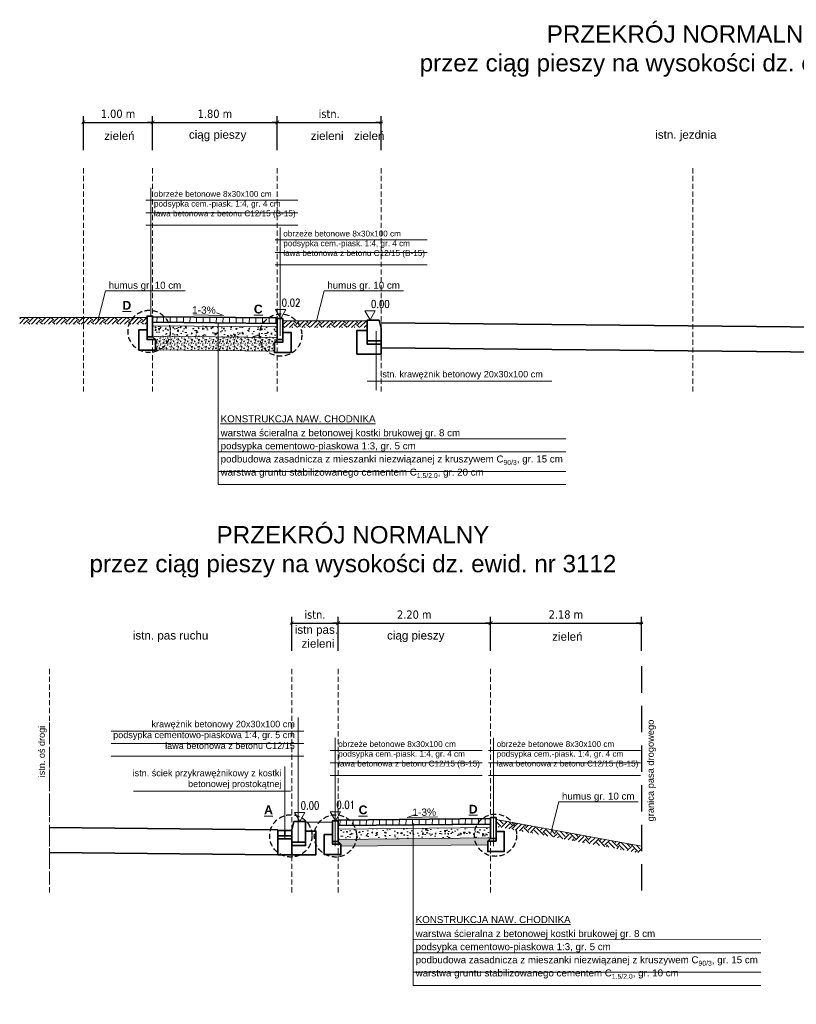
# Model space of a CAD drawing. Header units: metres. Extents: x -2945 to 3208, y -8835 to 1108.
# Tile 1 of 3: x -2945 to -1823, y -8820 to -7399. Entities that reach past the tile are written whole.
import ezdxf
from ezdxf.enums import TextEntityAlignment as Align

# ---------------------------------------------------------------- set-up
doc = ezdxf.new("R2010")
doc.units = ezdxf.units.M
for name, pattern in [('ACAD_ISO10W100', [18.5, 12, -3, 0.5, -3]), ('DASHED', [19.05, 12.7, -6.35]), ('DASHED2', [0.375, 0.25, -0.125]), ('DASHEDX2', [38.1, 25.4, -12.7])]:
    doc.linetypes.add(name, pattern=pattern)
for name, color, linetype, lineweight in [('DR_konstrukcja', 7, 'Continuous', 5), ('DR_kreskowanie', 7, 'Continuous', 5), ('DR_opis', 7, 'Continuous', 13), ('DR_przekroj', 7, 'Continuous', 35), ('DR_symbole', 7, 'Continuous', 18), ('DR_wymiar', 7, 'Continuous', 13), ('os', 7, 'ACAD_ISO10W100', 18)]:
    doc.layers.add(name, color=color, linetype=linetype, lineweight=lineweight)
doc.styles.add('simplex', font='simplex.shx', dxfattribs={"width": 0.8})
doc.styles.get("Standard").update_dxf_attribs({"font": 'arial.ttf'})
doc.styles.add('STYLE1', font='arial.ttf')
doc.styles.add('Tahoma', font='tahoma.ttf')
doc.dimstyles.new('PN - wymiar', dxfattribs={"dimtxt": 12, "dimasz": 13, "dimexe": 9, "dimexo": 0.0625, "dimgap": 6, "dimtad": 1, "dimlfac": 0.01, "dimzin": 0, "dimdsep": 46, "dimtxsty": 'Tahoma', "dimblk": 'ARCHTICK', "dimcen": 0.1, "dimdle": 2, "dimclrt": 256, "dimazin": 0, "dimtfac": 1, "dimtofl": 0, "dimtmove": 0, "dimatfit": 3, "dimldrblk": 'OBLIQUE', "dimfxl": 40, "dimfxlon": 1, "dimtolj": 1, "dimtzin": 0, "dimarcsym": 0})

# ---------------------------------------------------------------- blocks, each defined once
blk = doc.blocks.new('_ARCHTICK')
at = {"color": 0, "linetype": 'ByBlock', "lineweight": -2}
blk.add_line((0, 0), (-1, 0), dxfattribs=at)
blk.add_solid([(0.4, 0.31), (0.31, 0.4), (-0.31, -0.4), (-0.4, -0.31)], dxfattribs=at)
blk = doc.blocks.new('*D23')
at = {"layer": 'Defpoints', "color": 0}
for p in [(-2484.9, -8269.9), (-2551.9, -8334.1), (-2484.9, -8334.1)]:
    blk.add_point(p, dxfattribs=at)
at = {"layer": 'DR_wymiar', "color": 0, "lineweight": -2}
for p, q in [((-2553.9, -8269.9), (-2482.9, -8269.9)), ((-2551.9, -8309.9), (-2551.9, -8260.9)), ((-2484.9, -8309.9), (-2484.9, -8260.9))]:
    blk.add_line(p, q, dxfattribs=at)
at = {"layer": 'DR_wymiar', "color": 0, "linetype": 'ByBlock', "lineweight": -2, "xscale": 7.5, "yscale": 7.5, "zscale": 7.5, "rotation": 180}
blk.add_blockref('_ARCHTICK', (-2551.9, -8269.9), dxfattribs=at)
at = {"layer": 'DR_wymiar', "color": 0, "linetype": 'ByBlock', "lineweight": -2, "xscale": 7.5, "yscale": 7.5, "zscale": 7.5}
blk.add_blockref('_ARCHTICK', (-2484.9, -8269.9), dxfattribs=at)
at = {"layer": 'DR_wymiar', "insert": (-2518.4, -8257.8), "char_height": 12, "attachment_point": 5, "style": 'Tahoma'}
blk.add_mtext('\\A1;\\A1;istn.', dxfattribs=at)
blk = doc.blocks.new('_OBLIQUE')
at = {"color": 0, "linetype": 'ByBlock'}
blk.add_line((-0.5, -0.5), (0.5, 0.5), dxfattribs=at)
blk = doc.blocks.new('*D24')
at = {"layer": 'Defpoints', "color": 0}
for p in [(-2264.9, -8269.9), (-2484.9, -8334.1), (-2264.9, -8658.5)]:
    blk.add_point(p, dxfattribs=at)
at = {"layer": 'DR_wymiar', "color": 0, "lineweight": -2}
for p, q in [((-2486.9, -8269.9), (-2262.9, -8269.9)), ((-2484.9, -8309.9), (-2484.9, -8260.9)), ((-2264.9, -8309.9), (-2264.9, -8260.9))]:
    blk.add_line(p, q, dxfattribs=at)
at = {"layer": 'DR_wymiar', "color": 0, "linetype": 'ByBlock', "lineweight": -2, "xscale": 7.5, "yscale": 7.5, "zscale": 7.5, "rotation": 180}
blk.add_blockref('_ARCHTICK', (-2484.9, -8269.9), dxfattribs=at)
at = {"layer": 'DR_wymiar', "color": 0, "linetype": 'ByBlock', "lineweight": -2, "xscale": 7.5, "yscale": 7.5, "zscale": 7.5}
blk.add_blockref('_ARCHTICK', (-2264.9, -8269.9), dxfattribs=at)
at = {"layer": 'DR_wymiar', "insert": (-2374.9, -8257.7), "char_height": 12, "attachment_point": 5, "style": 'Tahoma'}
blk.add_mtext('\\A1;2.20 m', dxfattribs=at)
blk = doc.blocks.new('*D25')
at = {"layer": 'Defpoints', "color": 0}
for p in [(-2046.9, -8269.9), (-2264.9, -8334.1), (-2046.9, -8332.2)]:
    blk.add_point(p, dxfattribs=at)
at = {"layer": 'DR_wymiar', "color": 0, "lineweight": -2}
for p, q in [((-2266.9, -8269.9), (-2044.9, -8269.9)), ((-2264.9, -8309.9), (-2264.9, -8260.9)), ((-2046.9, -8309.9), (-2046.9, -8260.9))]:
    blk.add_line(p, q, dxfattribs=at)
at = {"layer": 'DR_wymiar', "color": 0, "linetype": 'ByBlock', "lineweight": -2, "xscale": 7.5, "yscale": 7.5, "zscale": 7.5, "rotation": 180}
blk.add_blockref('_ARCHTICK', (-2264.9, -8269.9), dxfattribs=at)
at = {"layer": 'DR_wymiar', "color": 0, "linetype": 'ByBlock', "lineweight": -2, "xscale": 7.5, "yscale": 7.5, "zscale": 7.5}
blk.add_blockref('_ARCHTICK', (-2046.9, -8269.9), dxfattribs=at)
at = {"layer": 'DR_wymiar', "insert": (-2155.9, -8257.6), "char_height": 12, "attachment_point": 5, "style": 'Tahoma'}
blk.add_mtext('\\A1;2.18 m', dxfattribs=at)
blk = doc.blocks.new('*D38')
at = {"layer": 'Defpoints', "color": 0}
for p in [(-2422.8, -7547.1), (-2572.8, -7611.2), (-2422.8, -7611.2)]:
    blk.add_point(p, dxfattribs=at)
at = {"layer": 'DR_wymiar', "color": 0, "lineweight": -2}
for p, q in [((-2572.8, -7587.1), (-2572.8, -7538.1)), ((-2422.8, -7587.1), (-2422.8, -7538.1)), ((-2574.8, -7547.1), (-2420.8, -7547.1))]:
    blk.add_line(p, q, dxfattribs=at)
at = {"layer": 'DR_wymiar', "color": 0, "linetype": 'ByBlock', "lineweight": -2, "xscale": 7.5, "yscale": 7.5, "zscale": 7.5, "rotation": 180}
blk.add_blockref('_ARCHTICK', (-2572.8, -7547.1), dxfattribs=at)
at = {"layer": 'DR_wymiar', "color": 0, "linetype": 'ByBlock', "lineweight": -2, "xscale": 7.5, "yscale": 7.5, "zscale": 7.5}
blk.add_blockref('_ARCHTICK', (-2422.8, -7547.1), dxfattribs=at)
at = {"layer": 'DR_wymiar', "insert": (-2497.8, -7534.9), "char_height": 12, "attachment_point": 5, "style": 'Tahoma'}
blk.add_mtext('\\A1;\\A1;istn.', dxfattribs=at)
blk = doc.blocks.new('*D39')
at = {"layer": 'Defpoints', "color": 0}
for p in [(-2752.8, -7547.1), (-2852.8, -7611.2), (-2752.8, -7611.2)]:
    blk.add_point(p, dxfattribs=at)
at = {"layer": 'DR_wymiar', "color": 0, "lineweight": -2}
for p, q in [((-2852.8, -7587.1), (-2852.8, -7538.1)), ((-2752.8, -7587.1), (-2752.8, -7538.1)), ((-2854.8, -7547.1), (-2750.8, -7547.1))]:
    blk.add_line(p, q, dxfattribs=at)
at = {"layer": 'DR_wymiar', "color": 0, "linetype": 'ByBlock', "lineweight": -2, "xscale": 7.5, "yscale": 7.5, "zscale": 7.5, "rotation": 180}
blk.add_blockref('_ARCHTICK', (-2852.8, -7547.1), dxfattribs=at)
at = {"layer": 'DR_wymiar', "color": 0, "linetype": 'ByBlock', "lineweight": -2, "xscale": 7.5, "yscale": 7.5, "zscale": 7.5}
blk.add_blockref('_ARCHTICK', (-2752.8, -7547.1), dxfattribs=at)
at = {"layer": 'DR_wymiar', "insert": (-2802.8, -7534.8), "char_height": 12, "attachment_point": 5, "style": 'Tahoma'}
blk.add_mtext('\\A1;1.00 m', dxfattribs=at)
blk = doc.blocks.new('*D40')
at = {"layer": 'Defpoints', "color": 0}
for p in [(-2572.8, -7547.1), (-2752.8, -7611.2), (-2572.8, -7611.2)]:
    blk.add_point(p, dxfattribs=at)
at = {"layer": 'DR_wymiar', "color": 0, "lineweight": -2}
for p, q in [((-2752.8, -7587.1), (-2752.8, -7538.1)), ((-2572.8, -7587.1), (-2572.8, -7538.1)), ((-2754.8, -7547.1), (-2570.8, -7547.1))]:
    blk.add_line(p, q, dxfattribs=at)
at = {"layer": 'DR_wymiar', "color": 0, "linetype": 'ByBlock', "lineweight": -2, "xscale": 7.5, "yscale": 7.5, "zscale": 7.5, "rotation": 180}
blk.add_blockref('_ARCHTICK', (-2752.8, -7547.1), dxfattribs=at)
at = {"layer": 'DR_wymiar', "color": 0, "linetype": 'ByBlock', "lineweight": -2, "xscale": 7.5, "yscale": 7.5, "zscale": 7.5}
blk.add_blockref('_ARCHTICK', (-2572.8, -7547.1), dxfattribs=at)
at = {"layer": 'DR_wymiar', "insert": (-2662.8, -7534.8), "char_height": 12, "attachment_point": 5, "style": 'Tahoma'}
blk.add_mtext('\\A1;1.80 m', dxfattribs=at)

msp = doc.modelspace()

# ---------------------------------------------------------------- hatches: boundary and pattern name
at = {"layer": 'DR_konstrukcja', "transparency": 33554687}
h = msp.add_hatch(dxfattribs=at)
h.set_pattern_fill('CONCRE', scale=0.4, style=0)
h.set_pattern_definition([(0, (0, 0), (10.16, 10.16), [1.27, -8.89]), (90, (0, 0), (-10.16, 10.16), [1.27, -8.89]), (135, (1.27, 0), (-10.16, 1e-15), [1.796051, -12.572359]), (0, (1.2, 5.715), (10.16, 10.16), [1.27, -8.89]), (45, (1.905, 5.08), (1e-15, 10.16), [0.898025, -13.470384]), (135, (1.905, 5.08), (-10.16, 1e-15), [0.898025, -13.470384]), (0, (5.08, 8.255), (10.16, 10.16), [1.796051, -8.363949]), (45, (5.08, 8.255), (1e-15, 10.16), [1.27, -13.09841]), (135, (6.876, 8.255), (-10.16, 1e-15), [1.27, -13.09841]), (90, (6.985, 2.54), (-10.16, 10.16), [1.27, -8.89]), (45, (6.985, 2.54), (1e-15, 10.16), [0.898025, -13.470384]), (135, (7.62, 3.175), (-10.16, 1e-15), [0.898025, -13.470384]), (0, (1.27, 2.54), (10.16, 10.16), [0.635, -8.509]), (0, (8.89, 5.08), (10.16, 10.16), [0.635, -8.509]), (90, (5.715, 6.35), (-10.16, 10.16), [0.635, -8.509]), (135, (6.985, 0.635), (-10.16, 1e-15), [0.898025, -13.470384]), (135, (2.54, 7.62), (-10.16, 1e-15), [0.898025, -13.470384]), (45, (4.7625, 3.334), (1e-15, 10.16), [0.898025, -13.470384]), (90, (3.493, 1.27), (-10.16, 10.16), [0.15875, -10.00125]), (90, (3.969, 5.556), (-10.16, 10.16), [0.15875, -10.00125]), (90, (8.731, 7.303), (-10.16, 10.16), [0.15875, -10.00125]), (90, (8.89, 1.905), (-10.16, 10.16), [0.15875, -10.00125])])
h.paths.add_polyline_path([(-2595.521, -7867.173), (-2576.805, -7867.36), (-2576.805, -7864.39), (-2572.805, -7860.39), (-2572.805, -7857.399), (-2598.285, -7857.144, 0.0858399)])
h.paths.add_polyline_path([(-2598.285, -7857.144), (-2658.351, -7856.544), (-2658.351, -7866.544), (-2595.521, -7867.173, -0.0858399)])
h.paths.add_polyline_path([(-2732.498, -7865.803), (-2658.351, -7866.544), (-2658.351, -7856.544), (-2728.157, -7855.846, -0.08969817)])
h.paths.add_polyline_path([(-2752.805, -7855.599), (-2752.805, -7856.598), (-2748.805, -7860.598), (-2748.805, -7865.64), (-2732.498, -7865.803, 0.08969817), (-2728.157, -7855.846)])
h.paths.add_polyline_path([(-2595.521, -7867.173, 0.10474532), (-2587.878, -7877.25), (-2576.805, -7877.36), (-2576.805, -7867.36)])
h.paths.add_polyline_path([(-2658.351, -7866.544), (-2658.351, -7876.545), (-2587.878, -7877.25, -0.10474532), (-2595.521, -7867.173)])
h.paths.add_polyline_path([(-2732.498, -7865.803, -0.12233478), (-2743.39, -7875.694), (-2658.351, -7876.545), (-2658.351, -7866.544)])
h.paths.add_polyline_path([(-2748.805, -7865.64), (-2748.805, -7875.64), (-2743.39, -7875.694, 0.12233478), (-2732.498, -7865.803)])
h = msp.add_hatch(dxfattribs=at)
h.set_pattern_fill('CONCRE', scale=0.4, style=0)
h.set_pattern_definition([(180, (-30669.026, -3458.075), (-10.16, -10.16), [1.27, -8.89]), (270, (-30669.026, -3458.075), (10.16, -10.16), [1.27, -8.89]), (315, (-30670.2956, -3458.075), (10.1599999, -3e-15), [1.7960512, -12.572359]), (180, (-30670.226, -3463.79), (-10.16, -10.16), [1.27, -8.89]), (225, (-30670.9306, -3463.155), (-3e-15, -10.1599999), [0.8980252, -13.470384]), (315, (-30670.9306, -3463.155), (10.1599999, -3e-15), [0.8980252, -13.470384]), (180, (-30674.106, -3466.33), (-10.16, -10.16), [1.7960512, -8.3639487]), (225, (-30674.1056, -3466.33), (-3e-15, -10.1599999), [1.27, -13.09841]), (315, (-30675.9016, -3466.33), (10.1599999, -3e-15), [1.27, -13.09841]), (270, (-30676.011, -3460.615), (10.16, -10.16), [1.27, -8.89]), (225, (-30676.0106, -3460.615), (-3e-15, -10.1599999), [0.8980252, -13.470384]), (315, (-30676.6456, -3461.25), (10.1599999, -3e-15), [0.8980252, -13.470384]), (180, (-30670.296, -3460.615), (-10.16, -10.16), [0.635, -8.509]), (180, (-30677.916, -3463.155), (-10.16, -10.16), [0.635, -8.509]), (270, (-30674.741, -3464.425), (10.16, -10.16), [0.635, -8.509]), (315, (-30676.0106, -3458.71), (10.1599999, -3e-15), [0.8980252, -13.470384]), (315, (-30671.5656, -3465.695), (10.1599999, -3e-15), [0.8980252, -13.470384]), (225, (-30673.788, -3461.409), (-3e-15, -10.1599999), [0.8980252, -13.470384]), (270, (-30672.518, -3459.345), (10.16, -10.16), [0.15875, -10.00125]), (270, (-30672.994, -3463.631), (10.16, -10.16), [0.15875, -10.00125]), (270, (-30677.757, -3465.378), (10.16, -10.16), [0.15875, -10.00125]), (270, (-30677.916, -3459.98), (10.16, -10.16), [0.15875, -10.00125])])
h.paths.add_polyline_path([(-2268.856, -8584.618), (-2264.856, -8580.618), (-2264.856, -8579.92), (-2287.869, -8580.15, 0.08633401), (-2284.698, -8590.119), (-2268.856, -8589.96)])
h.paths.add_polyline_path([(-2287.869, -8580.15), (-2376.668, -8581.038), (-2376.668, -8591.038), (-2284.698, -8590.119, -0.08633401)])
h.paths.add_polyline_path([(-2458.627, -8581.858, -0.08768946), (-2462.111, -8591.893), (-2376.668, -8591.038), (-2376.668, -8581.038)])
h.paths.add_polyline_path([(-2462.111, -8591.893, 0.08768946), (-2458.627, -8581.858), (-2484.856, -8582.12), (-2484.856, -8585.111), (-2480.856, -8589.111), (-2480.856, -8592.08)])
at = {"layer": 'DR_kreskowanie', "transparency": 33554687}
h = msp.add_hatch(dxfattribs=at)
h.set_pattern_fill('LINE', scale=3, angle=91, style=0)
h.set_pattern_definition([(89, (-279.01, 905.946), (-9.523549, 0.166234), [])])
h.paths.add_polyline_path([(-2649.31, -7828.633), (-2572.805, -7829.398), (-2572.805, -7830.39), (-2572.805, -7837.398), (-2648.64, -7836.64)])
h.paths.add_polyline_path([(-2649.31, -7828.633), (-2648.64, -7836.64), (-2752.805, -7835.598), (-2752.805, -7827.598)])
h = msp.add_hatch(dxfattribs=at)
h.set_pattern_fill('AR-CONC', scale=0.1, angle=356, style=0)
h.set_pattern_definition([(234, (-287.156, 860.96), (-18.285273, 0.31917), [1.905, -20.955]), (179, (-287.156, 860.96), (4.848502, -18.8133), [1.524, -16.76406]), (284.45144, (-288.68, 860.986), (-13.43677, -18.494128), [1.619, -17.809024]), (230.1842, (-286.801, 855.892), (-27.335143, 2.30304), [2.8575, -31.4325]), (280.63556, (-289.08, 856.084), (-21.956626, -26.33839), [2.4285, -26.71356]), (175.18415, (-286.8, 855.892), (-21.956626, -26.33839), [2.286, -25.14597]), (205, (-289.424, 856.982), (-15.837873, 9.144), [1.905, -20.955]), (150, (-289.424, 856.982), (-4.880318, -18.80504), [1.524, -16.764]), (255.45145, (-290.743, 857.744), (-20.71819, -9.66104), [1.619, -17.808994]), (221.5, (-287.1555, 860.9596), (0.281718, -8.4564517), [0, -16.5608, 0, -17.018, 0, -16.8275]), (191.5, (-287.1555, 860.96), (-5.966865, -10.459764), [0, -9.7028, 0, -16.1798, 0, -6.4135]), (151.5, (-281.505, 861.355), (-13.565992, -0.3743533), [0, -6.35, 0, -19.812, 0, -26.289]), (141.5, (-278.971, 861.532), (-14.599468, -3.569752), [0, -8.255, 0, -13.1572, 0, -18.669])])
h.paths.add_polyline_path([(-2598.285, -7857.144), (-2572.805, -7857.399), (-2572.805, -7842.398), (-2595.971, -7842.167, 0.12612463)])
h.paths.add_polyline_path([(-2595.971, -7842.167), (-2658.352, -7841.543), (-2658.351, -7856.544), (-2598.285, -7857.144, -0.12612463)])
h.paths.add_polyline_path([(-2727.337, -7848.822, -0.05811979), (-2728.157, -7855.846), (-2658.351, -7856.544), (-2658.352, -7841.543), (-2728.399, -7840.843, -0.0662353)])
h.paths.add_polyline_path([(-2728.157, -7855.846, 0.05811979), (-2727.337, -7848.822, 0.0662353), (-2728.399, -7840.843), (-2752.805, -7840.598), (-2752.805, -7855.599)])
h = msp.add_hatch(dxfattribs=at)
h.set_pattern_fill('LINE', scale=3, angle=89, style=0)
h.set_pattern_definition([(89, (70.998, 181.226), (-9.523549, 0.166234), [])])
h.paths.add_polyline_path([(-2408.352, -8553.353), (-2484.856, -8554.118), (-2484.856, -8555.111), (-2484.856, -8562.119), (-2409.021, -8561.36)])
h.paths.add_polyline_path([(-2408.352, -8553.353), (-2409.021, -8561.36), (-2264.856, -8559.919), (-2264.856, -8551.918)])
h = msp.add_hatch(dxfattribs=at)
h.set_pattern_fill('AR-CONC', scale=0.1, angle=184, style=0)
h.set_pattern_definition([(234, (71, 0), (-18.285273, 0.31917), [1.905, -20.955]), (179, (71, 0), (4.848502, -18.8133), [1.524, -16.76406]), (284.45144, (69.477, 0.027), (-13.43677, -18.494128), [1.619, -17.809024]), (230.1842, (71.355, -5.068), (-27.335143, 2.30304), [2.8575, -31.4325]), (280.63556, (69.077, -4.876), (-21.956626, -26.33839), [2.4285, -26.71356]), (175.18415, (71.355, -5.068), (-21.956626, -26.33839), [2.286, -25.14597]), (205, (68.732, -3.978), (-15.837873, 9.144), [1.905, -20.955]), (150, (68.732, -3.978), (-4.880318, -18.80504), [1.524, -16.764]), (255.45145, (67.413, -3.216), (-20.71819, -9.66104), [1.619, -17.808994]), (221.5, (71.0004, 0), (0.281718, -8.4564517), [0, -16.5608, 0, -17.018, 0, -16.8275]), (191.5, (71, 0), (-5.966865, -10.459764), [0, -9.7028, 0, -16.1798, 0, -6.4135]), (151.5, (76.651, 0.395), (-13.565992, -0.3743533), [0, -6.35, 0, -19.812, 0, -26.289]), (141.5, (79.185, 0.572), (-14.599468, -3.569752), [0, -8.255, 0, -13.1572, 0, -18.669])])
h.paths.add_polyline_path([(-2409.44, -8566.365), (-2484.856, -8567.119), (-2484.856, -8577.12), (-2410.277, -8576.374)])
h.paths.add_polyline_path([(-2264.856, -8564.919), (-2409.44, -8566.365), (-2410.277, -8576.374), (-2264.856, -8574.92)])
h.paths.add_polyline_path([(-2264.856, -8579.92), (-2264.856, -8574.92), (-2288.138, -8575.152, 0.04106754), (-2287.869, -8580.15)])
h.paths.add_polyline_path([(-2287.869, -8580.15, -0.04106754), (-2288.138, -8575.152), (-2376.668, -8576.038), (-2376.668, -8581.038)])
h.paths.add_polyline_path([(-2376.668, -8581.038), (-2376.668, -8576.038), (-2458.242, -8576.853, -0.00136447), (-2458.241, -8577.02, -0.03981737), (-2458.627, -8581.858)])
h.paths.add_polyline_path([(-2484.856, -8582.12), (-2458.627, -8581.858, 0.03981737), (-2458.241, -8577.02, 0.00136447), (-2458.242, -8576.853), (-2484.856, -8577.12)])
at = {"layer": 'DR_przekroj', "lineweight": 13, "transparency": 33554687}
h = msp.add_hatch(dxfattribs=at)
h.set_pattern_fill('EARTH', color=251, scale=2, angle=135, style=0)
h.set_pattern_definition([(45, (-13988.215, -10104.783), (4e-15, 17.960512), [12.7, -12.7]), (45, (-13991.582, -10101.415), (4e-15, 17.960512), [12.7, -12.7]), (45, (-13994.95, -10098.048), (4e-15, 17.960512), [12.7, -12.7]), (135, (-13994.95, -10095.803), (-17.960512, 4e-15), [12.7, -12.7]), (135, (-13991.582, -10092.435), (-17.960512, 4e-15), [12.7, -12.7]), (135, (-13988.215, -10089.068), (-17.960512, 4e-15), [12.7, -12.7])])
h.paths.add_polyline_path([(-2852.794, -7838.598), (-2944.805, -7838.598), (-2944.805, -7828.598), (-2852.794, -7828.598)])
h = msp.add_hatch(dxfattribs=at)
h.set_pattern_fill('EARTH', color=256, scale=2, angle=135, style=0)
h.set_pattern_definition([(45, (-13896.215, -10104.783), (4e-15, 17.960512), [12.7, -12.7]), (45, (-13899.582, -10101.415), (4e-15, 17.960512), [12.7, -12.7]), (45, (-13902.95, -10098.048), (4e-15, 17.960512), [12.7, -12.7]), (135, (-13902.95, -10095.803), (-17.960512, 4e-15), [12.7, -12.7]), (135, (-13899.582, -10092.435), (-17.960512, 4e-15), [12.7, -12.7]), (135, (-13896.215, -10089.068), (-17.960512, 4e-15), [12.7, -12.7])])
h.paths.add_polyline_path([(-2760.794, -7838.598), (-2852.805, -7838.598), (-2852.805, -7828.598), (-2760.794, -7828.598)])
h = msp.add_hatch(dxfattribs=at)
h.set_pattern_fill('EARTH', color=256, scale=2, angle=135, style=0)
h.set_pattern_definition([(45, (-14698.614, -10108.575), (4e-15, 17.960512), [12.7, -12.7]), (45, (-14701.982, -10105.208), (4e-15, 17.960512), [12.7, -12.7]), (45, (-14705.349, -10101.84), (4e-15, 17.960512), [12.7, -12.7]), (135, (-14705.349, -10099.595), (-17.960512, 4e-15), [12.7, -12.7]), (135, (-14701.982, -10096.227), (-17.960512, 4e-15), [12.7, -12.7]), (135, (-14698.614, -10092.86), (-17.960512, 4e-15), [12.7, -12.7])])
h.paths.add_polyline_path([(-2564.805, -7843.39), (-2442.805, -7843.39), (-2442.805, -7833.39), (-2564.805, -7833.39)])
h = msp.add_hatch(dxfattribs=at)
h.set_pattern_fill('EARTH', color=256, scale=2, angle=135, style=0)
h.set_pattern_definition([(45, (-14168.998, -11787.025), (4e-15, 17.960512), [12.7, -12.7]), (45, (-14172.366, -11783.658), (4e-15, 17.960512), [12.7, -12.7]), (45, (-14175.734, -11780.29), (4e-15, 17.960512), [12.7, -12.7]), (135, (-14175.734, -11778.045), (-17.960512, 4e-15), [12.7, -12.7]), (135, (-14172.366, -11774.677), (-17.960512, 4e-15), [12.7, -12.7]), (135, (-14168.998, -11771.31), (-17.960512, 4e-15), [12.7, -12.7])])
h.paths.add_polyline_path([(-2256.856, -8563.553), (-2046.856, -8602.085), (-2046.856, -8591.918), (-2256.856, -8553.386)])

# ---------------------------------------------------------------- linework, layer by layer
at = {"layer": 'DR_kreskowanie', "color": 251, "transparency": 33554687}
msp.add_line((-2852.805, -7828.598), (-2944.805, -7828.598), dxfattribs=at)
at = {"layer": 'DR_kreskowanie', "transparency": 33554687}
for p, q in [((-2760.805, -7828.598), (-2852.805, -7828.598)), ((-2564.805, -7833.39), (-2442.805, -7833.39))]:
    msp.add_line(p, q, dxfattribs=at)
at = {"layer": 'DR_kreskowanie', "color": 7}
for points in [[(-2572.805, -7842.398), (-2752.805, -7840.598)], [(-2572.855, -7857.399), (-2752.855, -7855.599)], [(-2576.905, -7877.359), (-2748.905, -7875.639)], [(-2484.856, -8567.119), (-2264.856, -8564.919)], [(-2484.806, -8582.119), (-2264.806, -8579.919)], [(-2480.856, -8592.08), (-2268.856, -8589.96)]]:
    msp.add_lwpolyline(points, dxfattribs=at)
at = {"layer": 'DR_kreskowanie', "color": 251}
msp.add_lwpolyline([(-2256.856, -8553.386), (-2046.856, -8591.918)], dxfattribs=at)
at = {"layer": 'DR_kreskowanie'}
msp.add_lwpolyline([(-2532.021, -8557.097), (-2492.856, -8557.097)], dxfattribs=at)
at = {"layer": 'DR_opis'}
for p, q in [((-2755.429, -7826.598), (-2755.429, -7641.626)), ((-2762.694, -7659.626), (-2543.172, -7659.626)), ((-2762.694, -7677.626), (-2543.172, -7677.626)), ((-2762.694, -7695.626), (-2543.172, -7695.626)), ((-2568.592, -7855.088), (-2568.592, -7698.876)), ((-2575.857, -7716.876), (-2356.335, -7716.876)), ((-2575.857, -7734.876), (-2356.335, -7734.876)), ((-2575.857, -7752.876), (-2356.335, -7752.876)), ((-2658.345, -8069.932), (-2658.352, -7836.001)), ((-2429.948, -7933.871), (-2429.948, -7848.42)), ((-2176.165, -7920.847), (-2442.972, -7920.847)), ((-2658.343, -8003.984), (-2156.09, -8003.959)), ((-2658.342, -8022.874), (-2156.089, -8022.863)), ((-2658.341, -8051.025), (-2156.088, -8051.014)), ((-2658.345, -8069.932), (-2156.088, -8069.921)), ((-2542.374, -8586.93), (-2542.374, -8406.31)), ((-2534.302, -8425.888), (-2812.829, -8425.888)), ((-2489.301, -8591.932), (-2489.301, -8435.72)), ((-2260.462, -8591.932), (-2260.462, -8435.72)), ((-2534.302, -8443.888), (-2812.829, -8443.888)), ((-2496.566, -8453.72), (-2277.044, -8453.72)), ((-2267.727, -8453.72), (-2048.204, -8453.72)), ((-2534.302, -8461.888), (-2812.829, -8461.888)), ((-2561.75, -8581.111), (-2561.75, -8476.997)), ((-2496.566, -8471.72), (-2277.044, -8471.72)), ((-2267.727, -8471.72), (-2048.204, -8471.72)), ((-2496.566, -8489.72), (-2277.044, -8489.72)), ((-2267.727, -8489.72), (-2048.204, -8489.72)), ((-2553.678, -8512.549), (-2780.231, -8512.549)), ((-2376.661, -8792.784), (-2376.669, -8558.852)), ((-2376.66, -8726.835), (-1874.407, -8726.811)), ((-2376.659, -8745.725), (-1874.406, -8745.714)), ((-2376.658, -8773.877), (-1874.405, -8773.866)), ((-2376.661, -8792.784), (-1874.404, -8792.773))]:
    msp.add_line(p, q, dxfattribs=at)
for points in [[(-2706.032, -7790.422), (-2820.843, -7790.422), (-2832.55, -7835.596)], [(-2390.251, -7790.422), (-2505.062, -7790.422), (-2516.769, -7835.596)], [(-2051.342, -8527.808), (-2166.153, -8527.808), (-2177.86, -8572.982)]]:
    msp.add_lwpolyline(points, dxfattribs=at)
for points in [[(-2575.318, -7817.351), (-2560.318, -7817.351), (-2567.818, -7830.341)], [(-2446.278, -7819.092), (-2431.278, -7819.092), (-2438.778, -7832.082)], [(-2547.856, -8543.12), (-2532.856, -8543.12), (-2540.356, -8556.111)], [(-2496.356, -8542.12), (-2481.356, -8542.12), (-2488.856, -8555.111)]]:
    msp.add_lwpolyline(points, close=True, dxfattribs=at)
at = {"layer": 'DR_opis', "color": 152, "linetype": 'DASHEDX2', "lineweight": 30, "ltscale": 0.3}
for centre in [(-2757.855, -7848.822), (-2567.912, -7854.169), (-2553.188, -8577.02), (-2488.76, -8577.02), (-2257.632, -8576.02)]:
    msp.add_circle(centre, 30.518, dxfattribs=at)
at = {"layer": 'DR_przekroj', "color": 252, "linetype": 'DASHED2', "lineweight": 13, "ltscale": 30}
for points in [[(-2852.805, -7935.68), (-2852.805, -7611.249)], [(-2752.805, -7935.68), (-2752.805, -7611.249)], [(-2572.805, -7935.68), (-2572.805, -7611.249)], [(-2422.805, -7935.68), (-2422.805, -7611.249)], [(-1972.805, -7935.68), (-1972.805, -7611.249)], [(-2901.856, -8658.532), (-2901.856, -8334.1)], [(-2551.856, -8658.532), (-2551.856, -8334.1)], [(-2484.856, -8658.532), (-2484.856, -8334.1)], [(-2264.856, -8658.532), (-2264.856, -8334.1)]]:
    msp.add_lwpolyline(points, dxfattribs=at)
at = {"layer": 'DR_przekroj'}
for points in [[(-2760.805, -7826.598), (-2752.805, -7826.598), (-2752.805, -7856.598), (-2760.805, -7856.597), (-2760.805, -7826.598), (-2760.805, -7856.597), (-2760.805, -7846.598), (-2772.815, -7846.598), (-2772.805, -7875.849), (-2748.805, -7875.849), (-2748.805, -7860.598), (-2752.805, -7856.598), (-2748.805, -7860.598), (-2760.805, -7860.591), (-2760.805, -7846.598), (-2772.815, -7846.598)], [(-2572.805, -7829.398), (-2752.805, -7827.598)], [(-2564.805, -7830.39), (-2572.805, -7830.39), (-2572.805, -7860.39), (-2564.805, -7860.389), (-2564.805, -7830.39), (-2564.805, -7860.389), (-2564.805, -7850.39), (-2552.795, -7850.39), (-2552.805, -7879.39), (-2576.805, -7879.39), (-2576.805, -7864.39), (-2572.805, -7860.39), (-2576.805, -7864.39), (-2564.805, -7864.383), (-2564.805, -7850.39), (-2552.795, -7850.39)], [(-2572.805, -7830.39), (-2572.805, -7829.398)], [(-2572.805, -7837.398), (-2752.805, -7835.598)], [(-2492.856, -8555.111), (-2484.856, -8555.111), (-2484.856, -8585.111), (-2492.856, -8585.11), (-2492.856, -8555.111), (-2492.856, -8585.11), (-2492.856, -8575.111), (-2504.866, -8575.111), (-2504.856, -8604.111), (-2480.856, -8604.111), (-2480.856, -8589.111), (-2484.856, -8585.111), (-2480.856, -8589.111), (-2492.856, -8589.104), (-2492.856, -8575.111), (-2504.866, -8575.111)], [(-2484.856, -8554.118), (-2264.856, -8551.918)], [(-2484.856, -8555.111), (-2484.856, -8554.118)], [(-2256.856, -8550.618), (-2264.856, -8550.618), (-2264.856, -8580.618), (-2256.856, -8580.617), (-2256.856, -8550.618), (-2256.856, -8580.617), (-2256.856, -8570.618), (-2244.846, -8570.618), (-2244.856, -8599.618), (-2268.856, -8599.618), (-2268.856, -8584.618), (-2264.856, -8580.618), (-2268.856, -8584.618), (-2256.856, -8584.612), (-2256.856, -8570.618), (-2244.846, -8570.618)], [(-2484.856, -8562.119), (-2264.856, -8559.919)], [(-2551.856, -8604.211), (-2516.856, -8604.211), (-2516.856, -8570.111), (-2531.856, -8570.111)], [(-2551.856, -8586.111), (-2551.856, -8591.111), (-2531.856, -8591.111), (-2531.856, -8586.111)], [(-2551.856, -8604.211), (-2551.856, -8591.111)]]:
    msp.add_lwpolyline(points, dxfattribs=at)
at = {"layer": 'DR_przekroj', "color": 251}
msp.add_lwpolyline([(-2425.805, -7832.39), (-2422.805, -7844.39), (-2422.805, -7862.39), (-2442.805, -7862.39), (-2442.805, -7832.39)], close=True, dxfattribs=at)
for points in [[(-2422.805, -7836.39), (-1535.805, -7845.259)], [(-2422.805, -7881.49), (-2457.805, -7881.49), (-2457.805, -7847.39), (-2442.805, -7847.39)], [(-2422.805, -7862.39), (-2422.805, -7867.39), (-2442.805, -7867.39), (-2442.805, -7862.39)], [(-2422.805, -7867.39), (-2422.805, -7881.49)], [(-2422.805, -7872.49), (-1535.805, -7881.359)], [(-2901.856, -8564.811), (-2571.856, -8568.111)], [(-2571.856, -8569.111), (-2571.856, -8568.111)], [(-2571.856, -8569.111), (-2551.856, -8569.111), (-2551.856, -8577.111), (-2571.856, -8577.111), (-2571.856, -8569.111)], [(-2561.856, -8577.111), (-2561.856, -8569.111)], [(-2551.856, -8577.111), (-2551.856, -8581.111), (-2571.856, -8581.111), (-2571.856, -8577.111)], [(-2571.856, -8581.111), (-2571.856, -8604.211), (-2551.856, -8604.211)], [(-2901.856, -8600.911), (-2571.856, -8604.211)]]:
    msp.add_lwpolyline(points, dxfattribs=at)
at = {"layer": 'DR_przekroj', "color": 1, "linetype": 'DASHED', "lineweight": 30, "ltscale": 3}
msp.add_lwpolyline([(-2046.856, -8332.241), (-2046.856, -8658.532)], dxfattribs=at)
at = {"layer": 'DR_przekroj'}
msp.add_lwpolyline([(-2548.856, -8556.111), (-2551.856, -8568.111), (-2551.856, -8586.111), (-2531.856, -8586.111), (-2531.856, -8556.111)], close=True, dxfattribs=at)
at = {"layer": 'DR_symbole'}
for points in [[(-2660.682, -7822), (-2650.252, -7825.701), (-2693.687, -7824.873)], [(-2374.566, -8546.72), (-2384.997, -8550.421), (-2341.561, -8549.594)]]:
    msp.add_lwpolyline(points, dxfattribs=at)
at = {"layer": 'os', "color": 251, "ltscale": 2}
msp.add_lwpolyline([(-2901.856, -8413.253), (-2901.856, -8645.37)], dxfattribs=at)

# ---------------------------------------------------------------- texts
at = {"layer": 'DR_opis', "style": 'simplex', "width": 0.8}
for s, p in [('0.02', (-2566.424, -7816.391)), ('0.00', (-2437.385, -7818.132)), ('0.00', (-2538.963, -8542.16)), ('0.01', (-2487.463, -8541.16))]:
    msp.add_text(s, height=11.25, dxfattribs=at).set_placement(p, align=Align.BOTTOM_LEFT)
at = {"layer": 'DR_opis', "style": 'STYLE1'}
for s, insert, char_height, width, attachment_point in [('PRZEKRÓJ NORMALNY\\Pprzez ciąg pieszy na wysokości dz. ewid. nr 3116', (-1986.638, -7406.977), 25, 1137.63038, 2), ('{\\fArial|b0|i0|c238|p34;zieleń}', (-2800.815, -7566.58), 12, 275.10536, 5), ('{\\fArial|b0|i0|c238|p34;ciąg pieszy}', (-2658.923, -7566.58), 12, 275.10536, 5), ('{\\fArial|b0|i0|c238|p34;zieleni}', (-2500.713, -7566.58), 12, 275.10536, 5), ('{\\fArial|b0|i0|c238|p34;zieleń}', (-2439.923, -7566.58), 12, 275.10536, 5), ('\\pxqc;{\\fArial|b0|i0|c238|p34;istn. jezdnia}', (-1982.658, -7566.58), 12, 275.10536, 5), ('PRZEKRÓJ NORMALNY\\Pprzez ciąg pieszy na wysokości dz. ewid. nr 3112', (-2463.495, -8129.829), 25, 1137.63038, 2), ('\\pxqc;{\\fArial|b0|i0|c238|p34;istn. pas ruchu}', (-2726.859, -8289.432), 12, 275.10536, 5), ('{\\fArial|b0|i0|c238|p34;istn pas.\\P zieleni}', (-2516.272, -8289.432), 12, 275.10536, 5), ('{\\fArial|b0|i0|c238|p34;ciąg pieszy}', (-2372.772, -8289.432), 12, 275.10536, 5), ('{\\fArial|b0|i0|c238|p34;zieleń}', (-2153.772, -8289.432), 12, 275.10536, 5)]:
    msp.add_mtext(s, dxfattribs=dict(at, insert=insert, char_height=char_height, width=width, attachment_point=attachment_point))
at = {"layer": 'DR_opis'}
for s, insert, char_height, width, attachment_point, rotation in [('obrzeże betonowe 8x30x100 cm\\Ppodsypka cem.-piask. 1:4, gr. 4 cm{\\H1.4231x; \\H0.70271x;\\Pława betonowa z betonu C12/15 (B-15)\\H1.295x; }', (-2750.929, -7646.126), 8.44969, 204.94075, 1, 0.000001), ('obrzeże betonowe 8x30x100 cm\\Ppodsypka cem.-piask. 1:4, gr. 4 cm{\\H1.4231x; \\H0.70271x;\\Pława betonowa z betonu C12/15 (B-15)\\H1.295x; }', (-2564.092, -7703.376), 8.44969, 204.94075, 1, 0.000001), ('{\\L\\fArial|b1|i0|c238|p34;\\C152;D}', (-2783.731, -7804.914), 12.67453, 307.41113, 3, 359.999999), ('{\\L\\fArial|b1|i0|c238|p34;\\C152;C}', (-2593.788, -7810.26), 12.67453, 307.41113, 3, 359.999999), ('istn. krawężnik betonowy 20x30x100 cm', (-2189.238, -7905.847), 9.38854, 265.45521, 3, 359.999999), ('{\\fArial|b0|i0|c238|p39;\\LKONSTRUKCJA NAW. CHODNIKA}', (-2654.55, -7969.939), 10.08, 413.0072, 1, 0.002865), ('\\A1;{\\fArial|b0|i0|c238|p39;istn. oś drogi}', (-2917.838, -8492.477), 9.38854, 278.75668, 1, 90.000001), ('krawężnik betonowy 20x30x100 cm\\Ppodsypka cementowo-piaskowa 1:4, gr. 5 cm{\\H1.4231x; \\P\\H0.70271x;ława betonowa z betonu C12/15}', (-2547.374, -8410.888), 9.38854, 265.45521, 3, 359.999999), ('obrzeże betonowe 8x30x100 cm\\Ppodsypka cem.-piask. 1:4, gr. 4 cm{\\H1.4231x; \\H0.70271x;\\Pława betonowa z betonu C12/15 (B-15)\\H1.295x; }', (-2484.801, -8440.22), 8.44969, 204.94075, 1, 0.000001), ('obrzeże betonowe 8x30x100 cm\\Ppodsypka cem.-piask. 1:4, gr. 4 cm{\\H1.4231x; \\H0.70271x;\\Pława betonowa z betonu C12/15 (B-15)\\H1.295x; }', (-2255.962, -8440.22), 8.44969, 204.94075, 1, 0.000001), ('istn. ściek przykrawężnikowy z kostki betonowej prostokątnej', (-2566.75, -8481.574), 9.38854, 265.45521, 3, 359.999999), ('{\\L\\fArial|b1|i0|c238|p34;\\C152;A}', (-2579.064, -8533.111), 12.67453, 307.41113, 3, 359.999999), ('{\\L\\fArial|b1|i0|c238|p34;\\C152;C}', (-2442.489, -8533.111), 12.67453, 307.41113, 3, 359.999999), ('{\\L\\fArial|b1|i0|c238|p34;\\C152;D}', (-2283.508, -8532.111), 12.67453, 307.41113, 3, 359.999999), ('{\\fArial|b0|i0|c238|p39;\\LKONSTRUKCJA NAW. CHODNIKA}', (-2372.867, -8692.791), 10.08, 413.0072, 1, 0.002865)]:
    msp.add_mtext(s, dxfattribs=dict(at, insert=insert, char_height=char_height, width=width, attachment_point=attachment_point, rotation=rotation))
at = {"layer": 'DR_opis', "char_height": 10.08, "line_spacing_factor": 1.125}
for s, insert, width, attachment_point, rotation in [('\\A1;{\\fArial|b0|i0|c238|p39;humus gr. 10 cm}', (-2711.438, -7777.201), 492.06208, 3, 359.999734), ('\\A1;{\\fArial|b0|i0|c238|p39;humus gr. 10 cm}', (-2395.657, -7777.201), 492.06208, 3, 359.999734), ('\\A1;{\\fArial|b0|i0|c238|p39;warstwa ścieralna z betonowej kostki brukowej gr. 8 cm\\Ppodsypka cementowo-piaskowa 1:3, gr. 5 cm\\Ppodbudowa zasadnicza z mieszanki niezwiązanej z kruszywem C{\\H0.7x;\\S^ 90\\/3;}\\H1.00002x;, gr. 15 cm\\P\\H0.99998x;warstwa gruntu stabilizowanego cementem C\\H1x;{\\H0.7x;\\S^ 1.5\\/2.0;}\\H1.00002x;,\\H0.99998x; gr. 20 cm}', (-2654.557, -7990.163), 495.10608, 1, 0.002865), ('\\A1;{\\fArial|b0|i0|c238|p39;humus gr. 10 cm}', (-2056.748, -8514.587), 492.06208, 3, 359.999734), ('\\A1;{\\fArial|b0|i0|c238|p39;warstwa ścieralna z betonowej kostki brukowej gr. 8 cm\\Ppodsypka cementowo-piaskowa 1:3, gr. 5 cm\\Ppodbudowa zasadnicza z mieszanki niezwiązanej z kruszywem C{\\H0.7x;\\S^ 90\\/3;}\\H1.00002x;, gr. 15 cm\\P\\H0.99998x;warstwa gruntu stabilizowanego cementem C\\H1x;{\\H0.7x;\\S^ 1.5\\/2.0;}\\H1.00002x;,\\H0.99998x; gr. 10 cm}', (-2372.874, -8713.014), 495.10608, 1, 0.002865)]:
    msp.add_mtext(s, dxfattribs=dict(at, insert=insert, width=width, attachment_point=attachment_point, rotation=rotation))
at = {"layer": 'DR_opis', "insert": (-2032.262, -8482.666), "char_height": 9.6, "width": 295.56053, "attachment_point": 5, "rotation": 90, "style": 'STYLE1'}
msp.add_mtext('{\\fArial|b0|i0|c238|p34;granica pasa drogowego}', dxfattribs=at)
at = {"layer": 'DR_symbole', "style": 'STYLE1'}
for rotation, p in [(359.330563, (-2676.738, -7818.05)), (0.669437, (-2358.51, -8542.77))]:
    msp.add_text('1-3%%% ', height=10.5, rotation=rotation, dxfattribs=at).set_placement(p, align=Align.MIDDLE_CENTER)

# ---------------------------------------------------------------- dimensions: what is measured, and where the dimension line sits
at = {"layer": 'DR_wymiar'}
for base, p1, p2, picture, middle in [((-2752.805, -7547.05), (-2852.805, -7611.249), (-2752.805, -7611.249), '*D39', (-2802.805, -7534.804)), ((-2572.805, -7547.05), (-2752.805, -7611.249), (-2572.805, -7611.249), '*D40', (-2662.805, -7534.776)), ((-2264.856, -8269.902), (-2484.856, -8334.1), (-2264.856, -8658.532), '*D24', (-2374.856, -8257.652)), ((-2046.856, -8269.902), (-2264.856, -8334.1), (-2046.856, -8332.241), '*D25', (-2155.856, -8257.628))]:
    dim = msp.add_linear_dim(base=base, p1=p1, p2=p2, dimstyle='PN - wymiar', override={"dimasz": 7.5, "dimpost": ' m', "dimtxsty": 'Tahoma', "dimtmove": 1, "dimldrblk": 'OBLIQUE'}, dxfattribs=at)
    dim.commit()
    dim.dimension.update_dxf_attribs({"geometry": picture, "text_midpoint": middle})
for base, p1, p2, picture, middle in [((-2422.805, -7547.05), (-2572.805, -7611.249), (-2422.805, -7611.249), '*D38', (-2497.805, -7534.901)), ((-2484.856, -8269.902), (-2551.856, -8334.1), (-2484.856, -8334.1), '*D23', (-2518.356, -8257.753))]:
    dim = msp.add_linear_dim(base=base, p1=p1, p2=p2, text='\\A1;istn.', dimstyle='PN - wymiar', override={"dimasz": 7.5, "dimpost": ' m', "dimtxsty": 'Tahoma', "dimtmove": 1, "dimldrblk": 'OBLIQUE'}, dxfattribs=at)
    dim.commit()
    dim.dimension.update_dxf_attribs({"geometry": picture, "text_midpoint": middle})

doc.saveas('drawing.dxf')
